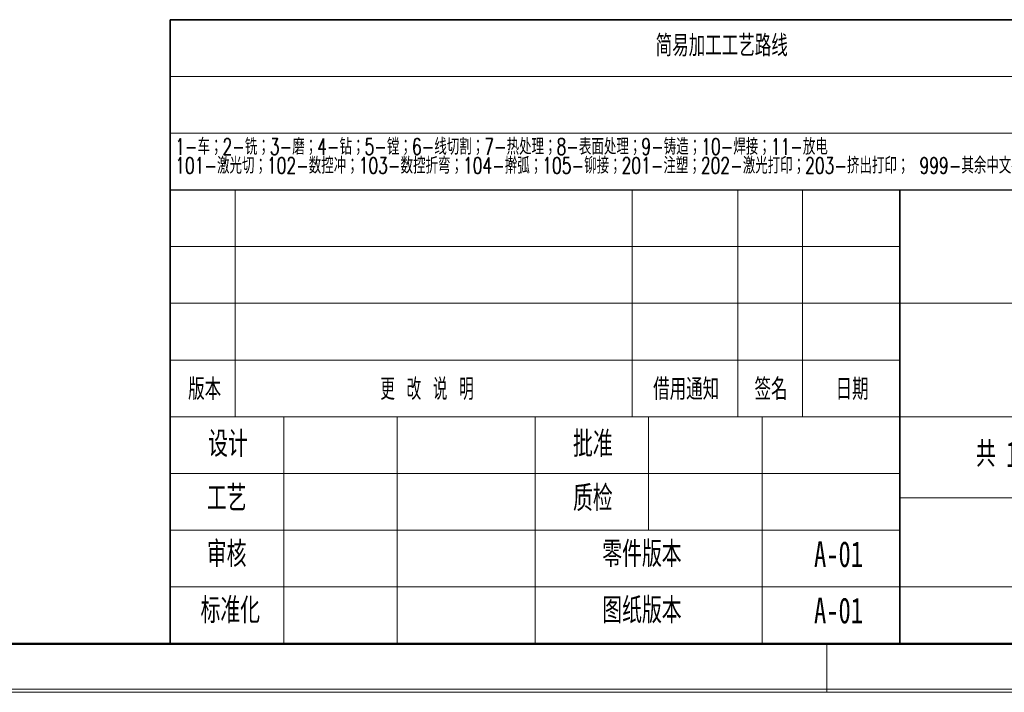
# Model space of a CAD drawing. Header units: millimetres. Extents: x 0 to 420, y 0 to 297.
# Tile 45 of 110: x 215 to 337, y 0 to 83. Entities that reach past the tile are written whole.
import ezdxf

# ---------------------------------------------------------------- set-up
doc = ezdxf.new("R2010")
doc.units = ezdxf.units.MM
doc.layers.add('细线层', color=7, linetype='Continuous', lineweight=25)
doc.styles.add('SLDTEXTSTYLE0', font='TXT', dxfattribs={"width": 0.7, "bigfont": 'bigfont'})
doc.styles.add('SLDTEXTSTYLE1', font='TXT', dxfattribs={"width": 0.614286, "bigfont": 'bigfont'})
doc.styles.add('SLDTEXTSTYLE2', font='TXT', dxfattribs={"width": 0.7})
doc.styles.add('SLDTEXTSTYLE3', font='TXT', dxfattribs={"width": 0.6, "bigfont": 'bigfont'})

# ---------------------------------------------------------------- blocks, each defined once
blk = doc.blocks.new('SW_NOTE_3')
at = {"color": 0, "linetype": 'Continuous', "lineweight": 0, "attachment_point": 2}
for s, insert, char_height, style in [('共', (2.18, 4.09), 3.17, 'SLDTEXTSTYLE0'), ('1', (5.42, 4.09), 3.17, 'SLDTEXTSTYLE2'), ('张  第', (11.91, 4.09), 3.175, 'SLDTEXTSTYLE3'), ('1', (20.24, 4.09), 3.17, 'SLDTEXTSTYLE2'), ('张', (23.35, 4.09), 3.17, 'SLDTEXTSTYLE0')]:
    blk.add_mtext(s, dxfattribs=dict(at, insert=insert, char_height=char_height, style=style))
blk = doc.blocks.new('SW_NOTE_4')
at = {"color": 0, "linetype": 'Continuous', "lineweight": 0, "char_height": 2, "attachment_point": 1, "style": 'SLDTEXTSTYLE0'}
for s, insert in [('1-车；2-铣；3-磨；4-钻；5-镗；6-线切割；7-热处理；8-表面处理；9-铸造；10-焊接；11-放电', (0, 2.58)), ('101-激光切；102-数控冲；103-数控折弯；104-擀弧；105-铆接；201-注塑；202-激光打印；203-挤出打印； 999-其余中文描述', (0, 0.25))]:
    blk.add_mtext(s, dxfattribs=dict(at, insert=insert))

msp = doc.modelspace()

# ---------------------------------------------------------------- linework, layer by layer
at = {"color": 7, "linetype": 'Continuous', "lineweight": 35}
for p, q in [((233.9959, 61.9894), (233.9959, 82.9894)), ((233.9959, 82.9894), (413.9959, 82.9894)), ((233.9959, 61.9894), (233.9959, 5.9894)), ((323.9959, 61.9894), (323.9959, 5.9894)), ((413.9959, 5.9894), (233.9959, 5.9894))]:
    msp.add_line(p, q, dxfattribs=at)
at = {"color": 7, "linetype": 'Continuous', "lineweight": 18}
for p, q in [((233.9959, 75.9894), (413.9959, 75.9894)), ((367.9959, 68.9894), (233.9959, 68.9894)), ((241.9959, 33.9894), (241.9959, 61.9894)), ((290.9959, 33.9894), (290.9959, 61.9894)), ((303.9959, 33.9894), (303.9959, 61.9894)), ((311.9959, 33.9894), (311.9959, 61.9894)), ((323.9959, 54.9894), (233.9959, 54.9894)), ((323.9959, 47.9894), (233.9959, 47.9894)), ((323.9959, 47.9894), (367.9959, 47.9894)), ((323.9959, 40.9894), (233.9959, 40.9894)), ((367.9959, 33.9894), (233.9959, 33.9894)), ((247.9959, 5.9894), (247.9959, 33.9894)), ((261.9959, 5.9894), (261.9959, 33.9894)), ((278.9959, 5.9894), (278.9959, 33.9894)), ((292.9959, 19.9894), (292.9959, 33.9894)), ((306.9959, 5.9894), (306.9959, 33.9894)), ((323.9959, 26.9894), (233.9959, 26.9894)), ((367.9959, 23.9894), (323.9959, 23.9894)), ((323.9959, 19.9894), (233.9959, 19.9894)), ((323.9959, 12.9894), (233.9959, 12.9894)), ((314.9959, 5.9894), (314.9959, -0.0106)), ((-0.0005, 0.3966), (419.993, 0.3966)), ((209.9959, -0.0106), (419.9959, -0.0106))]:
    msp.add_line(p, q, dxfattribs=at)
at = {"color": 7, "linetype": 'Continuous', "lineweight": 25}
msp.add_line((233.9959, 61.9894), (413.9959, 61.9894), dxfattribs=at)
at = {"color": 7, "linetype": 'Continuous', "lineweight": 50}
for p in [(23.9959, 5.9894), (233.9959, 5.9894)]:
    msp.add_line(p, (413.9959, 5.9894), dxfattribs=at)
at = {"layer": '细线层', "color": 7, "lineweight": 18}
msp.add_line((323.9959, 12.9894), (413.9959, 12.9894), dxfattribs=at)

# ---------------------------------------------------------------- block references
at = {"color": 7, "linetype": 'Continuous', "lineweight": 0}
for name, p in [('SW_NOTE_4', (234.6133, 65.7451)), ('SW_NOTE_3', (332.4181, 26.8798))]:
    msp.add_blockref(name, p, dxfattribs=at)

# ---------------------------------------------------------------- texts
at = {"color": 7, "linetype": 'Continuous', "lineweight": 0, "attachment_point": 2}
for s, insert, char_height, style in [('简易加工工艺路线', (302.025, 81.1045), 2.64583, 'SLDTEXTSTYLE0'), ('版本', (238.2514, 38.7168), 2.64583, 'SLDTEXTSTYLE0'), ('更 改 说 明', (265.677, 38.7168), 2.64583, 'SLDTEXTSTYLE1'), ('借用通知', (297.6411, 38.7168), 2.64583, 'SLDTEXTSTYLE0'), ('签名', (308.1062, 38.7168), 2.64583, 'SLDTEXTSTYLE0'), ('日期', (318.1062, 38.7168), 2.64583, 'SLDTEXTSTYLE0'), ('设计', (241.1282, 32.2181), 3.175, 'SLDTEXTSTYLE0'), ('批准', (286.1282, 32.2181), 3.175, 'SLDTEXTSTYLE0'), ('工艺', (240.9685, 25.5203), 3.175, 'SLDTEXTSTYLE0'), ('质检', (286.1282, 25.5203), 3.175, 'SLDTEXTSTYLE0'), ('审核', (240.9685, 18.6344), 3.175, 'SLDTEXTSTYLE0'), ('零件版本', (292.1854, 18.6344), 3.175, 'SLDTEXTSTYLE0'), ('A-01', (316.4287, 18.6344), 3.175, 'SLDTEXTSTYLE2'), ('标准化', (241.4127, 11.6837), 3.175, 'SLDTEXTSTYLE0'), ('图纸版本', (292.1854, 11.6837), 3.175, 'SLDTEXTSTYLE0'), ('A-01', (316.4287, 11.6837), 3.175, 'SLDTEXTSTYLE2')]:
    msp.add_mtext(s, dxfattribs=dict(at, insert=insert, char_height=char_height, style=style))

doc.saveas('drawing.dxf')
